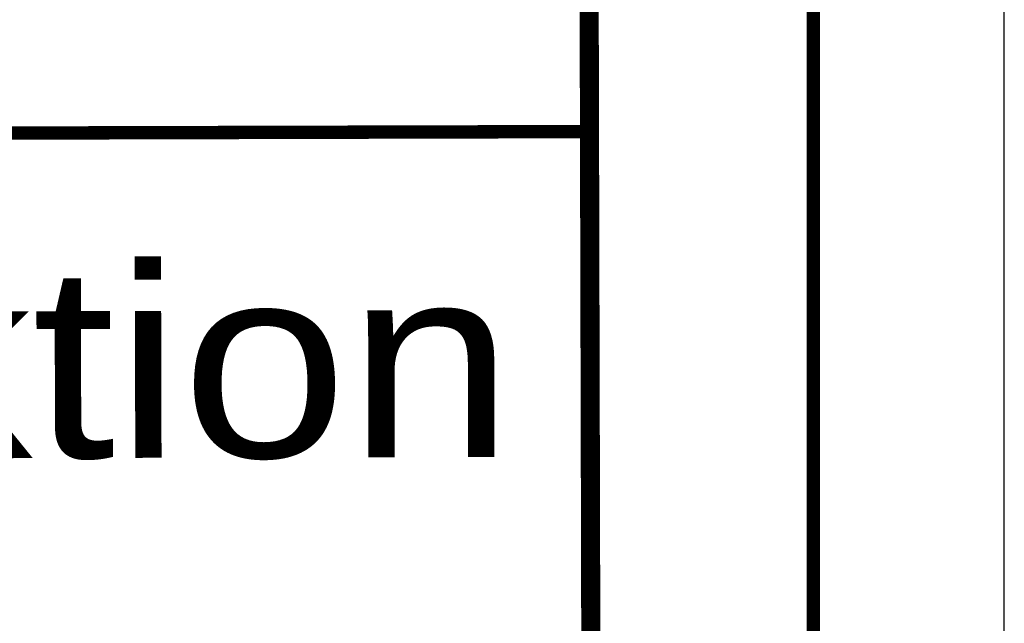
# Model space of a CAD drawing. Extents: x 0 to 1135, y 0 to 420.
# Tile 45 of 56: x 1109 to 1135, y 36 to 52. Entities that reach past the tile are written whole.
import ezdxf
from ezdxf.enums import TextEntityAlignment as Align

# ---------------------------------------------------------------- set-up
doc = ezdxf.new("R2010")
doc.units = 0
doc.header["$LTSCALE"] = 2
doc.header["$MEASUREMENT"] = 0
doc.linetypes.add('AUSGEZOGEN', pattern=[0])
doc.layers.add('LEGENDE', color=7, linetype='AUSGEZOGEN')
doc.layers.add('RAHMEN', color=250, linetype='AUSGEZOGEN')
doc.styles.add('UNIR-H', font='unir_h.shx', dxfattribs={"width": 0.8})

msp = doc.modelspace()

# ---------------------------------------------------------------- linework, layer by layer
at = {"layer": 'LEGENDE'}
for points, const_width in [([(1124.244, 10.879), (1124.063, 81.379)], 0.5), ([(1057.148, 48.457), (1124.147, 48.629)], 0.35)]:
    msp.add_lwpolyline(points, dxfattribs=dict(at, const_width=const_width))
at = {"layer": 'RAHMEN'}
msp.add_line((1135, 0), (1135, 420), dxfattribs=at)
at = {"layer": 'RAHMEN', "const_width": 0.35}
msp.add_lwpolyline([(25, 5), (1130, 5), (1130, 415), (25, 415), (25, 5)], dxfattribs=at)

# ---------------------------------------------------------------- texts
at = {"layer": 'LEGENDE', "style": 'UNIR-H', "width": 1.0947}
msp.add_text('Autobahndirektion', height=5, rotation=0.1472, dxfattribs=at).set_placement((1059.17, 39.962), (1122.169, 40.124), align=Align.FIT)

doc.saveas('drawing.dxf')
